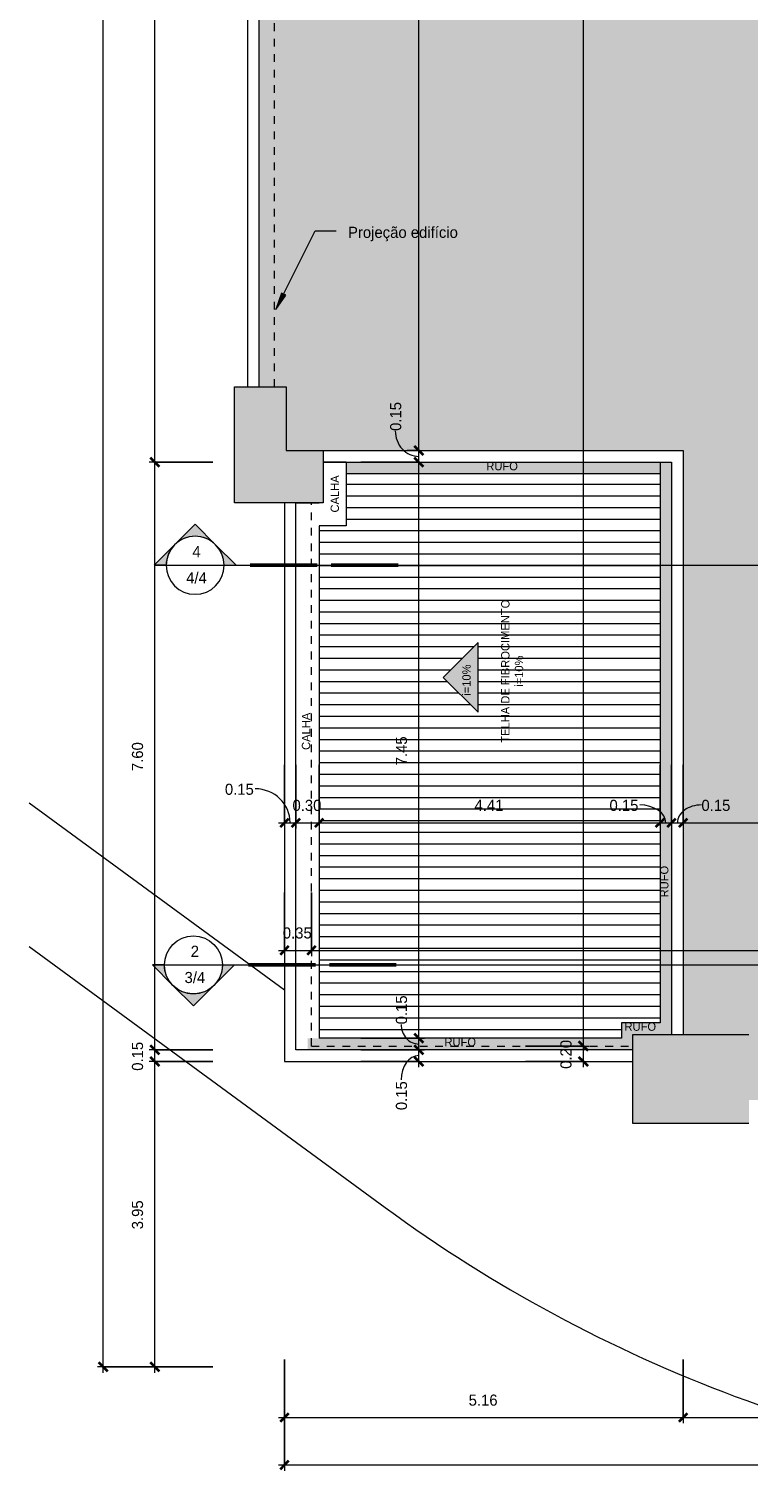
# Model space of a CAD drawing. Header units: metres. Extents: x -32 to 90, y -28 to 32.
# Tile 1 of 148: x -32 to -22, y -26 to -7. Entities that reach past the tile are written whole.
import ezdxf

# ---------------------------------------------------------------- set-up
doc = ezdxf.new("R2010")
doc.units = ezdxf.units.M
doc.linetypes.add('Projeção', pattern=[0.003969, 0.002381, -0.001587])
for name, color, linetype, lineweight in [('A-ANNO-DIMS', 4, 'Continuous', 9), ('A-ANNO-DIMS-75', 211, 'Continuous', 9), ('A-DETL', 90, 'Continuous', 18), ('A-DETL-GENF', 92, 'Continuous', 18), ('A-DETL-THIN', 151, 'Continuous', 18), ('A-FLOR-OVHD', 1, 'Projeção', 18), ('A-ROOF', 132, 'Continuous', 18), ('A-ROOF-PATT', 132, 'Continuous', 18), ('A-WALL', 113, 'Continuous', 18), ('G-ANNO-SYMB', 111, 'Continuous', 9), ('G-ANNO-TEXT', 231, 'Continuous', 9)]:
    doc.layers.add(name, color=color, linetype=linetype, lineweight=lineweight)
doc.styles.add('Century Gothic', font='GOTHIC.TTF', dxfattribs={"height": 0.143711})
doc.styles.add('Century Gothic_2', font='GOTHIC.TTF', dxfattribs={"height": 0.107783})
doc.dimstyles.new('Diagonal_-_2MM_Century_Gothic_-_M_3', dxfattribs={"dimscale": 0.3048, "dimtxt": 0.15, "dimasz": 0.369094, "dimexe": 0.246063, "dimexo": 0.0625, "dimgap": 0.369094, "dimtad": 1, "dimrnd": 0.01, "dimzin": 0, "dimdsep": 46, "dimtxsty": 'Century Gothic', "dimblk1": 'OBLIQUE', "dimblk2": 'OBLIQUE', "dimsah": 1, "dimcen": 0.09, "dimdle": 0.246063, "dimazin": 0, "dimtfac": 1, "dimtdec": 4, "dimtix": 1, "dimtmove": 1, "dimatfit": 3, "dimfxl": 2.46063, "dimfxlon": 1, "dimtvp": 1, "dimtolj": 1, "dimtzin": 0, "dimarcsym": 2})
doc.dimstyles.new('Diagonal_-_2MM_Century_Gothic_-_M_3_1', dxfattribs={"dimscale": 0.3048, "dimtxt": 0.15, "dimasz": 0.369094, "dimexe": 0.246063, "dimexo": 0.0625, "dimgap": 0.369094, "dimtad": 1, "dimrnd": 0.01, "dimzin": 0, "dimdsep": 46, "dimtxsty": 'Century Gothic', "dimblk1": 'OBLIQUE', "dimblk2": 'OBLIQUE', "dimsah": 1, "dimcen": 0.09, "dimdle": 0.246063, "dimazin": 0, "dimtfac": 1, "dimtdec": 4, "dimtix": 1, "dimtmove": 0, "dimatfit": 3, "dimfxl": 2.46063, "dimfxlon": 1, "dimtvp": 1, "dimtolj": 1, "dimtzin": 0, "dimarcsym": 2})

# ---------------------------------------------------------------- blocks, each defined once
blk = doc.blocks.new('Corte - M_Extremidade superior do corte - Preenchido-1049-3- PLANTA DE COBERTURA')
at = {"layer": 'G-ANNO-SYMB'}
h = blk.add_hatch(color=256, dxfattribs=at)
edge = h.paths.add_edge_path(flags=0)
edge.add_line((-0.00954, 0.00354), (-0.006, 0.00707))
edge.add_line((-0.006, 0.00707), (-0.00246, 0.00354))
edge.add_arc((-0.006, 0), 0.005, 45, 135)
h = blk.add_hatch(color=256, dxfattribs=at)
edge = h.paths.add_edge_path(flags=0)
edge.add_arc((-0.006, 0), 0.005, 135, 180)
edge.add_line((-0.011, 0), (-0.01307, 0))
edge.add_line((-0.01307, 0), (-0.00954, 0.00354))
h = blk.add_hatch(color=256, dxfattribs=at)
edge = h.paths.add_edge_path(flags=0)
edge.add_line((-0.00246, 0.00354), (0.00107, 0))
edge.add_line((0.00107, 0), (-0.001, 0))
edge.add_arc((-0.006, 0), 0.005, 0, 45)
for p, q in [((-0.006, 0.00707), (-0.00954, 0.00354)), ((-0.00246, 0.00354), (-0.006, 0.00707)), ((-0.00954, 0.00354), (-0.01307, 0)), ((0.00107, 0), (-0.00246, 0.00354)), ((-0.01307, 0), (-0.011, 0)), ((-0.001, 0), (0.00107, 0)), ((-0.011, 0), (-0.01307, 0)), ((-0.001, 0), (0.00107, 0))]:
    blk.add_line(p, q, dxfattribs=at)
at = {"layer": 'G-ANNO-SYMB', "lineweight": 50}
for p, q in [((0.00351, 0), (0.01502, 0)), ((0.01746, 0), (0.02898, 0))]:
    blk.add_line(p, q, dxfattribs=at)
at = {"layer": 'G-ANNO-SYMB'}
for start, end in [(360, 180), (135, 180), (45, 135), (0, 45), (180, 360)]:
    blk.add_arc((-0.006, 0), 0.005, start, end, dxfattribs=at)
blk = doc.blocks.new('DIMBLOCK14-3- PLANTA DE COBERTURA')
at = {"layer": 'A-ANNO-DIMS-75', "transparency": 16777216}
for p, q in [((-28.384, -16.678), (-28.384, -17.503)), ((-28.384, -17.428), (-28.384, -16.678)), ((-28.234, -16.678), (-28.234, -17.503)), ((-28.234, -17.428), (-28.234, -16.678)), ((-28.459, -17.428), (-28.234, -17.428))]:
    blk.add_line(p, q, dxfattribs=at)
at = {"layer": 'A-ANNO-DIMS-75', "lineweight": 35, "transparency": 16777216}
for p, q in [((-28.384, -17.428), (-28.44, -17.484)), ((-28.384, -17.428), (-28.328, -17.372)), ((-28.234, -17.428), (-28.29, -17.484)), ((-28.234, -17.428), (-28.178, -17.372))]:
    blk.add_line(p, q, dxfattribs=at)
at = {"layer": 'A-ANNO-DIMS-75', "transparency": 16777216}
blk.add_ellipse((-28.762, -17.428), major_axis=(0.453, 0), ratio=0.969121, start_param=0, end_param=1.570796, dxfattribs=at)
at = {"layer": 'A-ANNO-DIMS-75', "color": 0, "transparency": 16777216, "insert": (-29.153, -16.923), "char_height": 0.1437, "width": 0.46857, "attachment_point": 1, "line_spacing_factor": 0.984117, "style": 'Century Gothic'}
blk.add_mtext('0.15', dxfattribs=at)
blk = doc.blocks.new('_Oblique')
at = {"color": 0, "linetype": 'ByBlock', "lineweight": -2}
blk.add_line((-0.5, -0.5), (0.5, 0.5), dxfattribs=at)
blk = doc.blocks.new('DIMBLOCK15-3- PLANTA DE COBERTURA')
at = {"layer": 'A-ANNO-DIMS-75', "transparency": 16777216}
for p, q in [((-28.234, -16.678), (-28.234, -17.503)), ((-28.234, -17.428), (-28.234, -16.678)), ((-27.934, -16.678), (-27.934, -17.503)), ((-27.934, -17.428), (-27.934, -16.678)), ((-28.234, -17.428), (-27.934, -17.428))]:
    blk.add_line(p, q, dxfattribs=at)
at = {"layer": 'A-ANNO-DIMS-75', "lineweight": 35, "transparency": 16777216}
for p, q in [((-28.234, -17.428), (-28.29, -17.484)), ((-28.234, -17.428), (-28.178, -17.372)), ((-27.934, -17.428), (-27.99, -17.484)), ((-27.934, -17.428), (-27.878, -17.372))]:
    blk.add_line(p, q, dxfattribs=at)
at = {"layer": 'A-ANNO-DIMS-75', "color": 0, "transparency": 16777216, "insert": (-28.279, -17.131), "char_height": 0.1437, "width": 0.46857, "attachment_point": 1, "line_spacing_factor": 0.984117, "style": 'Century Gothic'}
blk.add_mtext('0.30', dxfattribs=at)
blk = doc.blocks.new('DIMBLOCK16-3- PLANTA DE COBERTURA')
at = {"layer": 'A-ANNO-DIMS-75', "transparency": 16777216}
for p, q in [((-27.934, -16.678), (-27.934, -17.503)), ((-27.934, -17.428), (-27.934, -16.678)), ((-23.527, -16.678), (-23.527, -17.503)), ((-23.527, -17.428), (-23.527, -16.678)), ((-27.934, -17.428), (-23.527, -17.428))]:
    blk.add_line(p, q, dxfattribs=at)
at = {"layer": 'A-ANNO-DIMS-75', "lineweight": 35, "transparency": 16777216}
for p, q in [((-27.934, -17.428), (-27.99, -17.484)), ((-27.934, -17.428), (-27.878, -17.372)), ((-23.527, -17.428), (-23.584, -17.484)), ((-23.527, -17.428), (-23.471, -17.372))]:
    blk.add_line(p, q, dxfattribs=at)
at = {"layer": 'A-ANNO-DIMS-75', "color": 0, "transparency": 16777216, "insert": (-25.926, -17.131), "char_height": 0.1437, "width": 0.46857, "attachment_point": 1, "line_spacing_factor": 0.984117, "style": 'Century Gothic'}
blk.add_mtext('4.41', dxfattribs=at)
blk = doc.blocks.new('DIMBLOCK17-3- PLANTA DE COBERTURA')
at = {"layer": 'A-ANNO-DIMS-75', "transparency": 16777216}
for p, q in [((-23.527, -16.678), (-23.527, -17.503)), ((-23.527, -17.428), (-23.527, -16.678)), ((-23.377, -16.678), (-23.377, -17.503)), ((-23.377, -17.428), (-23.377, -16.678)), ((-23.527, -17.428), (-23.377, -17.428))]:
    blk.add_line(p, q, dxfattribs=at)
at = {"layer": 'A-ANNO-DIMS-75', "lineweight": 35, "transparency": 16777216}
for p, q in [((-23.527, -17.428), (-23.584, -17.484)), ((-23.527, -17.428), (-23.471, -17.372)), ((-23.377, -17.428), (-23.434, -17.484)), ((-23.377, -17.428), (-23.321, -17.372))]:
    blk.add_line(p, q, dxfattribs=at)
at = {"layer": 'A-ANNO-DIMS-75', "transparency": 16777216}
blk.add_ellipse((-23.789, -17.428), major_axis=(0.337, 0), ratio=0.683218, start_param=0, end_param=1.570796, dxfattribs=at)
at = {"layer": 'A-ANNO-DIMS-75', "color": 0, "transparency": 16777216, "insert": (-24.18, -17.131), "char_height": 0.1437, "width": 0.46857, "attachment_point": 1, "line_spacing_factor": 0.984117, "style": 'Century Gothic'}
blk.add_mtext('0.15', dxfattribs=at)
blk = doc.blocks.new('DIMBLOCK18-3- PLANTA DE COBERTURA')
at = {"layer": 'A-ANNO-DIMS-75', "transparency": 16777216}
for p, q in [((-23.377, -16.678), (-23.377, -17.503)), ((-23.377, -17.428), (-23.377, -16.678)), ((-23.227, -16.678), (-23.227, -17.503)), ((-23.227, -17.428), (-23.227, -16.678)), ((-23.377, -17.428), (-23.227, -17.428))]:
    blk.add_line(p, q, dxfattribs=at)
at = {"layer": 'A-ANNO-DIMS-75', "lineweight": 35, "transparency": 16777216}
for p, q in [((-23.377, -17.428), (-23.434, -17.484)), ((-23.377, -17.428), (-23.321, -17.372)), ((-23.227, -17.428), (-23.284, -17.484)), ((-23.227, -17.428), (-23.171, -17.372))]:
    blk.add_line(p, q, dxfattribs=at)
at = {"layer": 'A-ANNO-DIMS-75', "transparency": 16777216}
blk.add_ellipse((-22.991, -17.428), major_axis=(0.311, 0), ratio=0.740927, start_param=1.570796, end_param=3.141593, dxfattribs=at)
at = {"layer": 'A-ANNO-DIMS-75', "color": 0, "transparency": 16777216, "insert": (-22.991, -17.131), "char_height": 0.1437, "width": 0.46857, "attachment_point": 1, "line_spacing_factor": 0.984117, "style": 'Century Gothic'}
blk.add_mtext('0.15', dxfattribs=at)
blk = doc.blocks.new('DIMBLOCK19-3- PLANTA DE COBERTURA')
at = {"layer": 'A-ANNO-DIMS-75', "transparency": 16777216}
for p, q in [((-23.227, -16.678), (-23.227, -17.503)), ((-23.227, -17.428), (-23.227, -16.678)), ((-7.067, -16.678), (-7.067, -17.503)), ((-7.067, -17.428), (-7.067, -16.678)), ((-23.227, -17.428), (-7.067, -17.428))]:
    blk.add_line(p, q, dxfattribs=at)
at = {"layer": 'A-ANNO-DIMS-75', "lineweight": 35, "transparency": 16777216}
for p, q in [((-23.227, -17.428), (-23.284, -17.484)), ((-23.227, -17.428), (-23.171, -17.372)), ((-7.067, -17.428), (-7.124, -17.484)), ((-7.067, -17.428), (-7.011, -17.372))]:
    blk.add_line(p, q, dxfattribs=at)
at = {"layer": 'A-ANNO-DIMS-75', "color": 0, "transparency": 16777216, "insert": (-15.398, -17.131), "char_height": 0.1437, "width": 0.60286, "attachment_point": 1, "line_spacing_factor": 0.984117, "style": 'Century Gothic'}
blk.add_mtext('16.16', dxfattribs=at)
blk = doc.blocks.new('DIMBLOCK25-3- PLANTA DE COBERTURA')
at = {"layer": 'A-ANNO-DIMS-75', "transparency": 16777216}
for p, q in [((-27.395, -20.365), (-26.57, -20.365)), ((-26.645, -20.365), (-27.395, -20.365)), ((-26.645, -20.59), (-26.645, -20.365)), ((-27.395, -20.515), (-26.57, -20.515)), ((-26.645, -20.515), (-27.395, -20.515))]:
    blk.add_line(p, q, dxfattribs=at)
at = {"layer": 'A-ANNO-DIMS-75', "lineweight": 35, "transparency": 16777216}
for p, q in [((-26.645, -20.365), (-26.701, -20.308)), ((-26.645, -20.515), (-26.701, -20.458)), ((-26.645, -20.365), (-26.589, -20.421)), ((-26.645, -20.515), (-26.589, -20.571))]:
    blk.add_line(p, q, dxfattribs=at)
at = {"layer": 'A-ANNO-DIMS-75', "transparency": 16777216}
blk.add_ellipse((-26.645, -20.753), major_axis=(0, 0.314), ratio=0.73384, start_param=0, end_param=1.570796, dxfattribs=at)
at = {"layer": 'A-ANNO-DIMS-75', "color": 0, "transparency": 16777216, "insert": (-26.942, -21.144), "char_height": 0.1437, "width": 0.46857, "attachment_point": 1, "rotation": 90, "line_spacing_factor": 0.984117, "style": 'Century Gothic'}
blk.add_mtext('0.15', dxfattribs=at)
blk = doc.blocks.new('DIMBLOCK26-3- PLANTA DE COBERTURA')
at = {"layer": 'A-ANNO-DIMS-75', "transparency": 16777216}
for p, q in [((-27.395, -20.215), (-26.57, -20.215)), ((-26.645, -20.215), (-27.395, -20.215)), ((-26.645, -20.365), (-26.645, -20.215)), ((-27.395, -20.365), (-26.57, -20.365)), ((-26.645, -20.365), (-27.395, -20.365))]:
    blk.add_line(p, q, dxfattribs=at)
at = {"layer": 'A-ANNO-DIMS-75', "lineweight": 35, "transparency": 16777216}
for p, q in [((-26.645, -20.215), (-26.701, -20.158)), ((-26.645, -20.215), (-26.589, -20.271)), ((-26.645, -20.365), (-26.701, -20.308)), ((-26.645, -20.365), (-26.589, -20.421))]:
    blk.add_line(p, q, dxfattribs=at)
at = {"layer": 'A-ANNO-DIMS-75', "transparency": 16777216}
blk.add_ellipse((-26.645, -20.035), major_axis=(0, 0.254), ratio=0.90534, start_param=1.570796, end_param=3.141593, dxfattribs=at)
at = {"layer": 'A-ANNO-DIMS-75', "color": 0, "transparency": 16777216, "insert": (-26.942, -20.035), "char_height": 0.1437, "width": 0.46857, "attachment_point": 1, "rotation": 90, "line_spacing_factor": 0.984117, "style": 'Century Gothic'}
blk.add_mtext('0.15', dxfattribs=at)
blk = doc.blocks.new('DIMBLOCK27-3- PLANTA DE COBERTURA')
at = {"layer": 'A-ANNO-DIMS-75', "transparency": 16777216}
for p, q in [((-27.395, -12.765), (-26.57, -12.765)), ((-26.645, -12.765), (-27.395, -12.765)), ((-26.645, -20.215), (-26.645, -12.765)), ((-27.395, -20.215), (-26.57, -20.215)), ((-26.645, -20.215), (-27.395, -20.215))]:
    blk.add_line(p, q, dxfattribs=at)
at = {"layer": 'A-ANNO-DIMS-75', "lineweight": 35, "transparency": 16777216}
for p, q in [((-26.645, -12.765), (-26.701, -12.708)), ((-26.645, -12.765), (-26.589, -12.821)), ((-26.645, -20.215), (-26.701, -20.158)), ((-26.645, -20.215), (-26.589, -20.271))]:
    blk.add_line(p, q, dxfattribs=at)
at = {"layer": 'A-ANNO-DIMS-75', "color": 0, "transparency": 16777216, "insert": (-26.942, -16.685), "char_height": 0.1437, "width": 0.46857, "attachment_point": 1, "rotation": 90, "line_spacing_factor": 0.984117, "style": 'Century Gothic'}
blk.add_mtext('7.45', dxfattribs=at)
blk = doc.blocks.new('DIMBLOCK28-3- PLANTA DE COBERTURA')
at = {"layer": 'A-ANNO-DIMS-75', "lineweight": 35, "transparency": 16777216}
for p, q in [((-26.645, -12.615), (-26.701, -12.558)), ((-26.645, -12.765), (-26.701, -12.708)), ((-26.645, -12.615), (-26.589, -12.671)), ((-26.645, -12.765), (-26.589, -12.821))]:
    blk.add_line(p, q, dxfattribs=at)
at = {"layer": 'A-ANNO-DIMS-75', "transparency": 16777216}
for p, q in [((-27.395, -12.765), (-26.57, -12.765)), ((-26.645, -12.765), (-27.395, -12.765)), ((-26.795, -12.615), (-26.57, -12.615)), ((-26.645, -12.615), (-26.795, -12.615)), ((-26.645, -12.765), (-26.645, -12.615))]:
    blk.add_line(p, q, dxfattribs=at)
blk.add_ellipse((-26.645, -12.361), major_axis=(0, 0.329), ratio=0.928995, start_param=1.570796, end_param=3.141593, dxfattribs=at)
at = {"layer": 'A-ANNO-DIMS-75', "color": 0, "transparency": 16777216, "insert": (-27.017, -12.361), "char_height": 0.1437, "width": 0.46857, "attachment_point": 1, "rotation": 90, "line_spacing_factor": 0.984117, "style": 'Century Gothic'}
blk.add_mtext('0.15', dxfattribs=at)
blk = doc.blocks.new('DIMBLOCK29-3- PLANTA DE COBERTURA')
at = {"layer": 'A-ANNO-DIMS-75', "transparency": 16777216}
for p, q in [((-27.395, -0.655), (-26.57, -0.655)), ((-26.645, -0.655), (-27.395, -0.655)), ((-26.645, -12.615), (-26.645, -0.655)), ((-26.795, -12.615), (-26.57, -12.615)), ((-26.645, -12.615), (-26.795, -12.615))]:
    blk.add_line(p, q, dxfattribs=at)
at = {"layer": 'A-ANNO-DIMS-75', "lineweight": 35, "transparency": 16777216}
for p, q in [((-26.645, -0.655), (-26.701, -0.598)), ((-26.645, -0.655), (-26.589, -0.711)), ((-26.645, -12.615), (-26.701, -12.558)), ((-26.645, -12.615), (-26.589, -12.671))]:
    blk.add_line(p, q, dxfattribs=at)
at = {"layer": 'A-ANNO-DIMS-75', "color": 0, "transparency": 16777216, "insert": (-26.942, -6.886), "char_height": 0.1437, "width": 0.60286, "attachment_point": 1, "rotation": 90, "line_spacing_factor": 0.984117, "style": 'Century Gothic'}
blk.add_mtext('11.96', dxfattribs=at)
blk = doc.blocks.new('DIMBLOCK35-3- PLANTA DE COBERTURA')
at = {"layer": 'A-ANNO-DIMS-75', "lineweight": 35, "transparency": 16777216}
for p, q in [((-24.518, -20.315), (-24.575, -20.258)), ((-24.518, -20.515), (-24.575, -20.458)), ((-24.518, -20.315), (-24.462, -20.371)), ((-24.518, -20.515), (-24.462, -20.571))]:
    blk.add_line(p, q, dxfattribs=at)
at = {"layer": 'A-ANNO-DIMS-75', "transparency": 16777216}
for p, q in [((-25.268, -20.315), (-24.443, -20.315)), ((-24.518, -20.315), (-25.268, -20.315)), ((-24.518, -20.59), (-24.518, -20.315)), ((-25.268, -20.515), (-24.443, -20.515)), ((-24.518, -20.515), (-25.268, -20.515))]:
    blk.add_line(p, q, dxfattribs=at)
at = {"layer": 'A-ANNO-DIMS-75', "color": 0, "transparency": 16777216, "insert": (-24.815, -20.61), "char_height": 0.1437, "width": 0.46857, "attachment_point": 1, "rotation": 90, "line_spacing_factor": 0.984117, "style": 'Century Gothic'}
blk.add_mtext('0.20', dxfattribs=at)
blk = doc.blocks.new('DIMBLOCK36-3- PLANTA DE COBERTURA')
at = {"layer": 'A-ANNO-DIMS-75', "transparency": 16777216}
for p, q in [((-25.268, 28.985), (-24.443, 28.985)), ((-24.518, 28.985), (-25.268, 28.985)), ((-24.518, -20.315), (-24.518, 28.985)), ((-25.268, -20.315), (-24.443, -20.315)), ((-24.518, -20.315), (-25.268, -20.315))]:
    blk.add_line(p, q, dxfattribs=at)
at = {"layer": 'A-ANNO-DIMS-75', "lineweight": 35, "transparency": 16777216}
for p, q in [((-24.518, 28.985), (-24.575, 29.042)), ((-24.518, 28.985), (-24.462, 28.929)), ((-24.518, -20.315), (-24.575, -20.258)), ((-24.518, -20.315), (-24.462, -20.371))]:
    blk.add_line(p, q, dxfattribs=at)
at = {"layer": 'A-ANNO-DIMS-75', "color": 0, "transparency": 16777216, "insert": (-24.815, 4.084), "char_height": 0.1437, "width": 0.60286, "attachment_point": 1, "rotation": 90, "line_spacing_factor": 0.984117, "style": 'Century Gothic'}
blk.add_mtext('49.30', dxfattribs=at)
blk = doc.blocks.new('DIMBLOCK38-3- PLANTA DE COBERTURA')
at = {"layer": 'A-ANNO-DIMS-75', "transparency": 16777216}
for p, q in [((-28.384, -18.328), (-28.384, -19.153)), ((-28.384, -19.078), (-28.384, -18.328)), ((-28.034, -18.328), (-28.034, -19.153)), ((-28.034, -19.078), (-28.034, -18.328)), ((-28.459, -19.078), (-28.034, -19.078))]:
    blk.add_line(p, q, dxfattribs=at)
at = {"layer": 'A-ANNO-DIMS-75', "lineweight": 35, "transparency": 16777216}
for p, q in [((-28.384, -19.078), (-28.44, -19.134)), ((-28.384, -19.078), (-28.328, -19.021)), ((-28.034, -19.078), (-28.09, -19.134)), ((-28.034, -19.078), (-27.978, -19.021))]:
    blk.add_line(p, q, dxfattribs=at)
at = {"layer": 'A-ANNO-DIMS-75', "color": 0, "transparency": 16777216, "insert": (-28.404, -18.781), "char_height": 0.1437, "width": 0.46857, "attachment_point": 1, "line_spacing_factor": 0.984117, "style": 'Century Gothic'}
blk.add_mtext('0.35', dxfattribs=at)
blk = doc.blocks.new('DIMBLOCK39-3- PLANTA DE COBERTURA')
at = {"layer": 'A-ANNO-DIMS-75', "transparency": 16777216}
for p, q in [((-28.034, -18.328), (-28.034, -19.153)), ((-28.034, -19.078), (-28.034, -18.328)), ((-0.567, -18.328), (-0.567, -19.153)), ((-0.567, -19.078), (-0.567, -18.328)), ((-28.034, -19.078), (-0.567, -19.078))]:
    blk.add_line(p, q, dxfattribs=at)
at = {"layer": 'A-ANNO-DIMS-75', "lineweight": 35, "transparency": 16777216}
for p, q in [((-28.034, -19.078), (-28.09, -19.134)), ((-28.034, -19.078), (-27.978, -19.021)), ((-0.567, -19.078), (-0.624, -19.134)), ((-0.567, -19.078), (-0.511, -19.021))]:
    blk.add_line(p, q, dxfattribs=at)
at = {"layer": 'A-ANNO-DIMS-75', "color": 0, "transparency": 16777216, "insert": (-14.552, -18.781), "char_height": 0.1437, "width": 0.60286, "attachment_point": 1, "line_spacing_factor": 0.984117, "style": 'Century Gothic'}
blk.add_mtext('27.47', dxfattribs=at)
blk = doc.blocks.new('DIMBLOCK66-3- PLANTA DE COBERTURA')
at = {"layer": 'A-ANNO-DIMS-75', "lineweight": 35, "transparency": 16777216}
for p, q in [((-30.059, -20.515), (-30.115, -20.458)), ((-30.059, -20.515), (-30.002, -20.571)), ((-30.059, -24.465), (-30.115, -24.408)), ((-30.059, -24.465), (-30.002, -24.521))]:
    blk.add_line(p, q, dxfattribs=at)
at = {"layer": 'A-ANNO-DIMS-75', "transparency": 16777216}
for p, q in [((-29.309, -20.515), (-30.134, -20.515)), ((-30.059, -24.54), (-30.059, -20.515)), ((-30.059, -20.515), (-29.309, -20.515)), ((-29.309, -24.465), (-30.134, -24.465)), ((-30.059, -24.465), (-29.309, -24.465))]:
    blk.add_line(p, q, dxfattribs=at)
at = {"layer": 'A-ANNO-DIMS-75', "color": 0, "transparency": 16777216, "insert": (-30.355, -22.685), "char_height": 0.1437, "width": 0.46857, "attachment_point": 1, "rotation": 90, "line_spacing_factor": 0.984117, "style": 'Century Gothic'}
blk.add_mtext('3.95', dxfattribs=at)
blk = doc.blocks.new('DIMBLOCK67-3- PLANTA DE COBERTURA')
at = {"layer": 'A-ANNO-DIMS-75', "transparency": 16777216}
for p, q in [((-29.309, -20.365), (-30.134, -20.365)), ((-30.059, -20.515), (-30.059, -20.365)), ((-30.059, -20.365), (-29.309, -20.365)), ((-29.309, -20.515), (-30.134, -20.515)), ((-30.059, -20.515), (-29.309, -20.515))]:
    blk.add_line(p, q, dxfattribs=at)
at = {"layer": 'A-ANNO-DIMS-75', "lineweight": 35, "transparency": 16777216}
for p, q in [((-30.059, -20.365), (-30.115, -20.308)), ((-30.059, -20.515), (-30.115, -20.458)), ((-30.059, -20.365), (-30.002, -20.421)), ((-30.059, -20.515), (-30.002, -20.571))]:
    blk.add_line(p, q, dxfattribs=at)
at = {"layer": 'A-ANNO-DIMS-75', "color": 0, "transparency": 16777216, "insert": (-30.355, -20.635), "char_height": 0.1437, "width": 0.46857, "attachment_point": 1, "rotation": 90, "line_spacing_factor": 0.984117, "style": 'Century Gothic'}
blk.add_mtext('0.15', dxfattribs=at)
blk = doc.blocks.new('DIMBLOCK68-3- PLANTA DE COBERTURA')
at = {"layer": 'A-ANNO-DIMS-75', "transparency": 16777216}
for p, q in [((-29.309, -12.765), (-30.134, -12.765)), ((-30.059, -20.365), (-30.059, -12.765)), ((-30.059, -12.765), (-29.309, -12.765)), ((-29.309, -20.365), (-30.134, -20.365)), ((-30.059, -20.365), (-29.309, -20.365))]:
    blk.add_line(p, q, dxfattribs=at)
at = {"layer": 'A-ANNO-DIMS-75', "lineweight": 35, "transparency": 16777216}
for p, q in [((-30.059, -12.765), (-30.115, -12.708)), ((-30.059, -12.765), (-30.002, -12.821)), ((-30.059, -20.365), (-30.115, -20.308)), ((-30.059, -20.365), (-30.002, -20.421))]:
    blk.add_line(p, q, dxfattribs=at)
at = {"layer": 'A-ANNO-DIMS-75', "color": 0, "transparency": 16777216, "insert": (-30.355, -16.76), "char_height": 0.1437, "width": 0.46857, "attachment_point": 1, "rotation": 90, "line_spacing_factor": 0.984117, "style": 'Century Gothic'}
blk.add_mtext('7.60', dxfattribs=at)
blk = doc.blocks.new('DIMBLOCK69-3- PLANTA DE COBERTURA')
at = {"layer": 'A-ANNO-DIMS-75', "transparency": 16777216}
for p, q in [((-29.309, -0.655), (-30.134, -0.655)), ((-30.059, -12.765), (-30.059, -0.655)), ((-30.059, -0.655), (-29.309, -0.655)), ((-29.309, -12.765), (-30.134, -12.765)), ((-30.059, -12.765), (-29.309, -12.765))]:
    blk.add_line(p, q, dxfattribs=at)
at = {"layer": 'A-ANNO-DIMS-75', "lineweight": 35, "transparency": 16777216}
for p, q in [((-30.059, -0.655), (-30.115, -0.598)), ((-30.059, -0.655), (-30.002, -0.711)), ((-30.059, -12.765), (-30.115, -12.708)), ((-30.059, -12.765), (-30.002, -12.821))]:
    blk.add_line(p, q, dxfattribs=at)
at = {"layer": 'A-ANNO-DIMS-75', "color": 0, "transparency": 16777216, "insert": (-30.355, -6.961), "char_height": 0.1437, "width": 0.60286, "attachment_point": 1, "rotation": 90, "line_spacing_factor": 0.984117, "style": 'Century Gothic'}
blk.add_mtext('12.11', dxfattribs=at)
blk = doc.blocks.new('DIMBLOCK71-3- PLANTA DE COBERTURA')
at = {"layer": 'A-ANNO-DIMS-75', "lineweight": 35, "transparency": 16777216}
for p, q in [((-30.726, 29.685), (-30.782, 29.742)), ((-30.726, 29.685), (-30.67, 29.629)), ((-30.726, -24.465), (-30.782, -24.408)), ((-30.726, -24.465), (-30.67, -24.521))]:
    blk.add_line(p, q, dxfattribs=at)
at = {"layer": 'A-ANNO-DIMS-75', "transparency": 16777216}
for p, q in [((-30.726, -24.54), (-30.726, 29.76)), ((-29.976, 29.685), (-30.801, 29.685)), ((-30.726, 29.685), (-29.976, 29.685)), ((-29.976, -24.465), (-30.801, -24.465)), ((-30.726, -24.465), (-29.976, -24.465))]:
    blk.add_line(p, q, dxfattribs=at)
at = {"layer": 'A-ANNO-DIMS-75', "color": 0, "transparency": 16777216, "insert": (-31.023, 2.359), "char_height": 0.1437, "width": 0.60286, "attachment_point": 1, "rotation": 90, "line_spacing_factor": 0.984117, "style": 'Century Gothic'}
blk.add_mtext('54.15', dxfattribs=at)
blk = doc.blocks.new('DIMBLOCK72-3- PLANTA DE COBERTURA')
at = {"layer": 'A-ANNO-DIMS-75', "transparency": 16777216}
for p, q in [((-28.384, -24.369), (-28.384, -25.194)), ((-28.384, -25.119), (-28.384, -24.369)), ((-23.227, -24.369), (-23.227, -25.194)), ((-23.227, -25.119), (-23.227, -24.369)), ((-28.459, -25.119), (-23.227, -25.119))]:
    blk.add_line(p, q, dxfattribs=at)
at = {"layer": 'A-ANNO-DIMS-75', "lineweight": 35, "transparency": 16777216}
for p, q in [((-28.384, -25.119), (-28.44, -25.175)), ((-28.384, -25.119), (-28.328, -25.063)), ((-23.227, -25.119), (-23.284, -25.175)), ((-23.227, -25.119), (-23.171, -25.063))]:
    blk.add_line(p, q, dxfattribs=at)
at = {"layer": 'A-ANNO-DIMS-75', "color": 0, "transparency": 16777216, "insert": (-26.001, -24.822), "char_height": 0.1437, "width": 0.46857, "attachment_point": 1, "line_spacing_factor": 0.984117, "style": 'Century Gothic'}
blk.add_mtext('5.16', dxfattribs=at)
blk = doc.blocks.new('DIMBLOCK73-3- PLANTA DE COBERTURA')
at = {"layer": 'A-ANNO-DIMS-75', "transparency": 16777216}
for p, q in [((-23.227, -24.369), (-23.227, -25.194)), ((-23.227, -25.119), (-23.227, -24.369)), ((-19.377, -24.369), (-19.377, -25.194)), ((-19.377, -25.119), (-19.377, -24.369)), ((-23.227, -25.119), (-19.377, -25.119))]:
    blk.add_line(p, q, dxfattribs=at)
at = {"layer": 'A-ANNO-DIMS-75', "lineweight": 35, "transparency": 16777216}
for p, q in [((-23.227, -25.119), (-23.284, -25.175)), ((-23.227, -25.119), (-23.171, -25.063)), ((-19.377, -25.119), (-19.434, -25.175)), ((-19.377, -25.119), (-19.321, -25.063))]:
    blk.add_line(p, q, dxfattribs=at)
at = {"layer": 'A-ANNO-DIMS-75', "color": 0, "transparency": 16777216, "insert": (-21.498, -24.822), "char_height": 0.1437, "width": 0.46857, "attachment_point": 1, "line_spacing_factor": 0.984117, "style": 'Century Gothic'}
blk.add_mtext('3.85', dxfattribs=at)
blk = doc.blocks.new('DIMBLOCK77-3- PLANTA DE COBERTURA')
at = {"layer": 'A-ANNO-DIMS-75', "transparency": 16777216}
for p, q in [((-28.384, -24.982), (-28.384, -25.807)), ((-28.384, -25.732), (-28.384, -24.982)), ((-0.217, -24.982), (-0.217, -25.807)), ((-0.217, -25.732), (-0.217, -24.982)), ((-28.459, -25.732), (-0.142, -25.732))]:
    blk.add_line(p, q, dxfattribs=at)
at = {"layer": 'A-ANNO-DIMS-75', "lineweight": 35, "transparency": 16777216}
for p, q in [((-28.384, -25.732), (-28.44, -25.789)), ((-28.384, -25.732), (-28.328, -25.676)), ((-0.217, -25.732), (-0.274, -25.789)), ((-0.217, -25.732), (-0.161, -25.676))]:
    blk.add_line(p, q, dxfattribs=at)
at = {"layer": 'A-ANNO-DIMS-75', "color": 0, "transparency": 16777216, "insert": (-14.552, -25.436), "char_height": 0.1437, "width": 0.60286, "attachment_point": 1, "line_spacing_factor": 0.984117, "style": 'Century Gothic'}
blk.add_mtext('28.17', dxfattribs=at)

msp = doc.modelspace()

# ---------------------------------------------------------------- hatches: boundary and pattern name
at = {"layer": 'A-DETL-GENF'}
for color, points in [(254, [(-7.927, -21.015), (-7.927, -20.665), (-7.067, -20.665), (-7.067, -12.515), (-0.217, -12.515), (-0.217, -13.115), (4.423, -13.115), (4.423, -12.515), (5.423, -12.515), (5.423, -13.115), (10.423, -13.115), (10.423, -12.515), (11.423, -12.515), (11.423, -13.115), (16.423, -13.115), (16.423, -12.515), (17.423, -12.515), (17.423, -13.115), (22.213, -13.115), (22.213, -12.515), (23.273, -12.515), (23.273, -7.165), (22.713, -7.165), (22.713, -6.165), (23.273, -6.165), (23.273, -1.165), (22.863, -1.165), (22.863, -0.165), (23.273, -0.165), (23.273, 1.285), (22.213, 1.285), (22.213, 1.685), (17.423, 1.685), (17.423, 1.285), (16.423, 1.285), (16.423, 1.685), (11.423, 1.685), (11.423, 1.285), (10.423, 1.285), (10.423, 1.685), (5.423, 1.685), (5.423, 1.285), (4.423, 1.285), (4.423, 1.685), (-0.297, 1.685), (-0.297, 1.285), (-1.297, 1.285), (-1.297, 2.285), (-0.447, 2.285), (-0.447, 6.035), (-0.527, 6.035), (-0.527, 5.185), (-1.677, 5.185), (-1.677, 6.035), (-4.477, 6.035), (-4.477, 5.115), (-5.477, 5.115), (-5.477, 6.115), (-4.927, 6.115), (-4.927, 10.835), (-5.477, 10.835), (-5.477, 11.835), (-4.927, 11.835), (-4.927, 16.835), (-5.477, 16.835), (-5.477, 17.835), (-4.927, 17.835), (-4.927, 22.835), (-5.477, 22.835), (-5.477, 23.835), (-4.927, 23.835), (-4.927, 28.835), (-5.477, 28.835), (-5.477, 29.535), (-19.277, 29.535), (-19.277, -0.66), (-28.362, -0.66), (-28.362, -1.515), (-28.712, -1.515), (-28.712, -11.79), (-28.362, -11.79), (-28.362, -12.615), (-23.227, -12.615), (-23.227, -20.165), (-22.377, -20.165), (-22.377, -21.015), (-10.827, -21.015)]), (7, [(-28.877, -13.29), (-27.884, -13.29), (-27.884, -12.615), (-28.362, -12.615), (-28.362, -11.79), (-29.027, -11.79), (-29.027, -13.29)]), (7, [(-28.084, -20.365), (-23.877, -20.365), (-23.877, -20.165), (-23.377, -20.165), (-23.377, -12.765), (-27.584, -12.765), (-27.584, -12.915), (-23.527, -12.915), (-23.527, -20.015), (-24.027, -20.015), (-24.027, -20.215), (-28.084, -20.215), (-28.084, -20.325)]), (7, [(-25.879, -15.999), (-25.879, -15.099), (-26.329, -15.549)]), (7, [(-23.727, -21.315), (-22.377, -21.315), (-22.377, -20.165), (-23.877, -20.165), (-23.877, -21.315)])]:
    msp.add_hatch(color=color, dxfattribs=at).paths.add_polyline_path(points, flags=0)
at = {"layer": 'A-ROOF-PATT'}
h = msp.add_hatch(dxfattribs=at)
h.set_pattern_fill('FP_1', color=256, style=0, pattern_type=2)
h.set_pattern_definition([(0, (-0.702, 0), (0, 0.15), [])])
h.paths.add_polyline_path([(-27.934, -20.215), (-24.027, -20.215), (-24.027, -20.015), (-23.527, -20.015), (-23.527, -12.915), (-27.584, -12.915), (-27.584, -13.59), (-27.934, -13.59)], flags=0)
h.paths.add_polyline_path([(-25.879, -15.999), (-26.329, -15.549), (-25.879, -15.099), (-25.879, -15.949)], flags=0)
at = {"layer": 'G-ANNO-TEXT'}
msp.add_hatch(color=250, dxfattribs=at).paths.add_polyline_path([(-28.494, -10.792), (-28.367, -10.605), (-28.42, -10.578)], flags=0)

# ---------------------------------------------------------------- linework, layer by layer
at = {"layer": 'A-DETL'}
for p, q in [((-29.027, -11.79), (-28.362, -11.79)), ((-29.027, -13.29), (-29.027, -11.79)), ((-28.362, -11.79), (-28.362, -12.615)), ((-28.362, -12.615), (-27.884, -12.615)), ((-27.884, -12.615), (-27.884, -13.29)), ((-27.584, -12.765), (-27.584, -12.915)), ((-23.527, -12.765), (-23.377, -12.765)), ((-23.527, -12.765), (-23.527, -20.015)), ((-23.377, -12.765), (-23.377, -20.165)), ((-27.884, -13.29), (-29.027, -13.29)), ((-28.234, -20.365), (-28.234, -13.29)), ((-28.234, -13.29), (-27.934, -13.29)), ((-27.934, -13.595), (-27.934, -20.215)), ((-25.879, -15.099), (-26.329, -15.549)), ((-25.879, -15.999), (-25.879, -15.099)), ((-25.879, -15.999), (-26.329, -15.549)), ((-31.685, -17.169), (-28.384, -19.589)), ((-31.685, -19.029), (-27.08, -22.404)), ((-23.527, -20.015), (-24.027, -20.015)), ((-24.027, -20.015), (-24.027, -20.215)), ((-24.027, -20.215), (-27.934, -20.215)), ((-23.877, -20.165), (-22.377, -20.165)), ((-23.877, -21.315), (-23.877, -20.165)), ((-23.877, -20.365), (-23.877, -20.215)), ((-23.877, -20.365), (-28.234, -20.365)), ((-22.377, -21.315), (-23.877, -21.315))]:
    msp.add_line(p, q, dxfattribs=at)
msp.add_arc((-16.009, -7.3), 18.727, 233.7581, 265.3175, dxfattribs=at)
at = {"layer": 'A-DETL-THIN'}
for p, q in [((-27.884, -12.765), (-23.377, -12.765)), ((-23.527, -12.915), (-27.584, -12.915))]:
    msp.add_line(p, q, dxfattribs=at)
at = {"layer": 'A-FLOR-OVHD'}
for p, q in [((-28.512, -11.79), (-28.512, -1.515)), ((-28.034, -20.315), (-28.034, -13.29)), ((-28.034, -20.315), (-23.877, -20.315))]:
    msp.add_line(p, q, dxfattribs=at)
at = {"layer": 'A-ROOF'}
for p, q in [((-27.584, -12.915), (-27.584, -13.59)), ((-27.584, -13.59), (-27.934, -13.59)), ((-27.934, -13.59), (-27.934, -20.215))]:
    msp.add_line(p, q, dxfattribs=at)
at = {"layer": 'A-WALL'}
for p, q in [((-28.862, -1.515), (-28.862, -11.79)), ((-28.712, -11.79), (-28.712, -1.515)), ((-27.884, -12.615), (-23.227, -12.615)), ((-27.584, -12.765), (-27.884, -12.765)), ((-23.227, -12.615), (-23.227, -20.165)), ((-28.384, -13.29), (-28.384, -20.515)), ((-28.234, -20.365), (-28.234, -13.29)), ((-28.084, -20.365), (-28.234, -20.365)), ((-28.384, -20.515), (-23.877, -20.515))]:
    msp.add_line(p, q, dxfattribs=at)
at = {"layer": 'G-ANNO-SYMB'}
for p, q in [((-29.913, -14.099), (-29.163, -14.099)), ((-29.088, -14.099), (-19.064, -14.099)), ((-29.935, -19.266), (-29.185, -19.266)), ((-29.11, -19.266), (-18.952, -19.266))]:
    msp.add_line(p, q, dxfattribs=at)
at = {"layer": 'G-ANNO-TEXT', "color": 250}
for p, q in [((-28.494, -10.792), (-27.984, -9.775)), ((-27.984, -9.775), (-27.714, -9.775)), ((-28.42, -10.578), (-28.494, -10.792)), ((-28.494, -10.792), (-28.367, -10.605)), ((-28.367, -10.605), (-28.42, -10.578))]:
    msp.add_line(p, q, dxfattribs=at)

# ---------------------------------------------------------------- block references
at = {"layer": 'G-ANNO-SYMB', "xscale": 74.99999999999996, "yscale": 74.99999999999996, "zscale": 74.99999999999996}
msp.add_blockref('Corte - M_Extremidade superior do corte - Preenchido-1049-3- PLANTA DE COBERTURA', (-29.088, -14.099), dxfattribs=at)
at = {"layer": 'G-ANNO-SYMB', "extrusion": (0, 0, -1), "xscale": 74.99999999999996, "yscale": 74.99999999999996, "zscale": 74.99999999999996, "rotation": 180}
msp.add_blockref('Corte - M_Extremidade superior do corte - Preenchido-1049-3- PLANTA DE COBERTURA', (29.11, -19.266), dxfattribs=at)

# ---------------------------------------------------------------- texts
at = {"layer": 'G-ANNO-SYMB', "attachment_point": 2, "line_spacing_factor": 0.984117, "style": 'Century Gothic'}
for s, insert, char_height, width in [('4', (-29.52, -13.85), 0.144, 0.13139), ('4/4', (-29.52, -14.189), 0.1437, 0.36538), ('2', (-29.541, -19.018), 0.144, 0.13139), ('3/4', (-29.541, -19.357), 0.1437, 0.36538)]:
    msp.add_mtext(s, dxfattribs=dict(at, insert=insert, char_height=char_height, width=width))
at = {"layer": 'G-ANNO-TEXT', "color": 7, "attachment_point": 1, "line_spacing_factor": 0.984117}
for s, insert, char_height, width, style in [('Projeção edifício', (-27.561, -9.721), 0.14371, 1.9368, 'Century Gothic'), ('RUFO', (-25.773, -12.762), 0.1078, 0.46305, 'Century Gothic_2'), ('RUFO', (-23.986, -20.01), 0.1078, 0.46305, 'Century Gothic_2'), ('RUFO', (-26.314, -20.21), 0.1078, 0.46305, 'Century Gothic_2')]:
    msp.add_mtext(s, dxfattribs=dict(at, insert=insert, char_height=char_height, width=width, style=style))
at = {"layer": 'G-ANNO-TEXT', "color": 7, "rotation": 90, "line_spacing_factor": 0.984117, "style": 'Century Gothic_2'}
for s, insert, char_height, width, attachment_point in [('CALHA', (-27.786, -13.416), 0.1078, 0.61155, 1), ('TELHA DE FIBROCIMENTO\\Pi=10%', (-25.581, -15.468), 0.10778, 2.1249, 2), ('i=10%', (-26.083, -15.786), 0.1078, 0.47655, 1), ('CALHA', (-28.158, -16.486), 0.1078, 0.61155, 1), ('RUFO', (-23.526, -18.393), 0.1078, 0.46305, 1)]:
    msp.add_mtext(s, dxfattribs=dict(at, insert=insert, char_height=char_height, width=width, attachment_point=attachment_point))

# ---------------------------------------------------------------- dimensions: what is measured, and where the dimension line sits
at = {"layer": 'A-ANNO-DIMS'}
for base, p1, p2, override, picture, middle in [((-30.726, 29.685), (-29.976, -24.465), (-29.976, 29.685), {"dimpost": '<>', "dimfxl": 54.149998}, 'DIMBLOCK71-3- PLANTA DE COBERTURA', (-30.914, 2.61)), ((-24.518, 28.985), (-25.268, -20.315), (-25.268, 28.985), {"dimpost": '<>', "dimfxl": 49.299998}, 'DIMBLOCK36-3- PLANTA DE COBERTURA', (-24.706, 4.335)), ((-30.059, -0.655), (-29.309, -12.765), (-29.309, -0.655), {"dimpost": '<>', "dimfxl": 12.109917}, 'DIMBLOCK69-3- PLANTA DE COBERTURA', (-30.246, -6.71)), ((-26.645, -0.655), (-26.795, -12.615), (-27.395, -0.655), {"dimpost": '<>', "dimfxl": 11.974958}, 'DIMBLOCK29-3- PLANTA DE COBERTURA', (-26.833, -6.635)), ((-30.059, -12.765), (-29.309, -20.365), (-29.309, -12.765), {"dimpost": '<>', "dimfxl": 7.6}, 'DIMBLOCK68-3- PLANTA DE COBERTURA', (-30.247, -16.565)), ((-26.645, -12.765), (-27.395, -20.215), (-27.395, -12.765), {"dimpost": '<>', "dimfxl": 7.45}, 'DIMBLOCK27-3- PLANTA DE COBERTURA', (-26.833, -16.49)), ((-30.059, -20.365), (-29.309, -20.515), (-29.309, -20.365), {"dimpost": '<>', "dimfxl": 0.15}, 'DIMBLOCK67-3- PLANTA DE COBERTURA', (-30.247, -20.44)), ((-24.518, -20.315), (-25.268, -20.515), (-25.268, -20.315), {"dimpost": '<>', "dimfxl": 0.2}, 'DIMBLOCK35-3- PLANTA DE COBERTURA', (-24.706, -20.415)), ((-30.059, -20.515), (-29.309, -24.465), (-29.309, -20.515), {"dimpost": '<>', "dimfxl": 3.95}, 'DIMBLOCK66-3- PLANTA DE COBERTURA', (-30.247, -22.49))]:
    dim = msp.add_linear_dim(base=base, p1=p1, p2=p2, angle=90, dimstyle='Diagonal_-_2MM_Century_Gothic_-_M_3_1', override=override, dxfattribs=at)
    dim.commit()
    dim.dimension.update_dxf_attribs({"geometry": picture, "text_midpoint": middle})
for base, p1, p2, override, picture, middle in [((-26.645, -12.615), (-27.395, -12.765), (-26.795, -12.615), {"dimpost": '<>', "dimfxl": 0.618466}, 'DIMBLOCK28-3- PLANTA DE COBERTURA', (-26.921, -12.126)), ((-26.645, -20.215), (-27.395, -20.365), (-27.395, -20.215), {"dimpost": '<>', "dimfxl": 0.15}, 'DIMBLOCK26-3- PLANTA DE COBERTURA', (-26.846, -19.801)), ((-26.645, -20.365), (-27.395, -20.515), (-27.395, -20.365), {"dimpost": '<>', "dimfxl": 0.15}, 'DIMBLOCK25-3- PLANTA DE COBERTURA', (-26.846, -20.91))]:
    dim = msp.add_linear_dim(base=base, p1=p1, p2=p2, angle=90, dimstyle='Diagonal_-_2MM_Century_Gothic_-_M_3', override=override, dxfattribs=at)
    dim.commit()
    dim.dimension.update_dxf_attribs({"geometry": picture, "text_midpoint": middle, "dimtype": 160, "text_rotation": 90})
for base, p1, p2, picture, middle in [((-28.234, -17.428), (-28.384, -16.678), (-28.234, -16.678), 'DIMBLOCK14-3- PLANTA DE COBERTURA', (-28.918, -17.018)), ((-23.377, -17.428), (-23.527, -16.678), (-23.377, -16.678), 'DIMBLOCK17-3- PLANTA DE COBERTURA', (-23.946, -17.227)), ((-23.227, -17.428), (-23.377, -16.678), (-23.227, -16.678), 'DIMBLOCK18-3- PLANTA DE COBERTURA', (-22.757, -17.227))]:
    dim = msp.add_linear_dim(base=base, p1=p1, p2=p2, dimstyle='Diagonal_-_2MM_Century_Gothic_-_M_3', override={"dimpost": '<>', "dimfxl": 0.15}, dxfattribs=at)
    dim.commit()
    dim.dimension.update_dxf_attribs({"geometry": picture, "text_midpoint": middle, "dimtype": 160})
for base, p1, p2, override, picture, middle in [((-27.934, -17.428), (-28.234, -16.678), (-27.934, -16.678), {"dimpost": '<>', "dimfxl": 0.3}, 'DIMBLOCK15-3- PLANTA DE COBERTURA', (-28.084, -17.24)), ((-23.527, -17.428), (-27.934, -16.678), (-23.527, -16.678), {"dimpost": '<>', "dimfxl": 4.406681}, 'DIMBLOCK16-3- PLANTA DE COBERTURA', (-25.731, -17.241)), ((-7.067, -17.428), (-23.227, -16.678), (-7.067, -16.678), {"dimpost": '<>', "dimfxl": 16.16}, 'DIMBLOCK19-3- PLANTA DE COBERTURA', (-15.147, -17.24)), ((-28.034, -19.078), (-28.384, -18.328), (-28.034, -18.328), {"dimpost": '<>', "dimfxl": 0.35}, 'DIMBLOCK38-3- PLANTA DE COBERTURA', (-28.209, -18.89)), ((-0.567, -19.078), (-28.034, -18.328), (-0.567, -18.328), {"dimpost": '<>', "dimfxl": 27.466681}, 'DIMBLOCK39-3- PLANTA DE COBERTURA', (-14.301, -18.89)), ((-23.227, -25.119), (-28.384, -24.369), (-23.227, -24.369), {"dimpost": '<>', "dimfxl": 5.156681}, 'DIMBLOCK72-3- PLANTA DE COBERTURA', (-25.806, -24.931)), ((-19.377, -25.119), (-23.227, -24.369), (-19.377, -24.369), {"dimpost": '<>', "dimfxl": 3.85}, 'DIMBLOCK73-3- PLANTA DE COBERTURA', (-21.302, -24.931)), ((-0.217, -25.732), (-28.384, -24.982), (-0.217, -24.982), {"dimpost": '<>', "dimfxl": 28.166681}, 'DIMBLOCK77-3- PLANTA DE COBERTURA', (-14.301, -25.544))]:
    dim = msp.add_linear_dim(base=base, p1=p1, p2=p2, dimstyle='Diagonal_-_2MM_Century_Gothic_-_M_3_1', override=override, dxfattribs=at)
    dim.commit()
    dim.dimension.update_dxf_attribs({"geometry": picture, "text_midpoint": middle})

doc.saveas('drawing.dxf')
